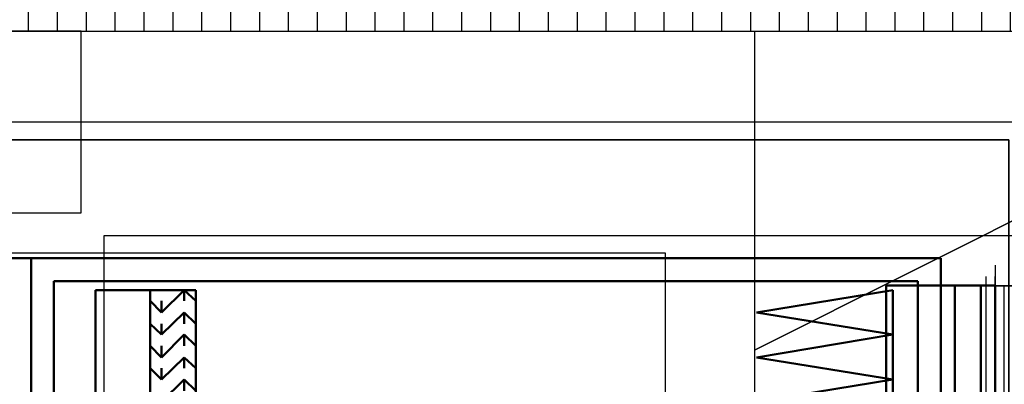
# Model space of a CAD drawing. Header units: centimetres. Extents: x -156440 to 298236, y -263599 to 81430.
# Tile 46 of 170: x 146089 to 148254, y -139809 to -139007. Entities that reach past the tile are written whole.
import ezdxf

# ---------------------------------------------------------------- set-up
doc = ezdxf.new("R2010")
doc.units = ezdxf.units.CM
doc.header["$LTSCALE"] = 50
for name, pattern in [('01-101 Went PP Poziom -2$0$Przekrój 3a-3a$0$HIDDEN', [9.525, 6.35, -3.175]), ('Kondygnacja -2$0$HIDDEN2', [4.7625, 3.175, -1.5875]), ('Kondygnacja -2$0$PHANTOM2', [31.75, 15.875, -3.175, 3.175, -3.175, 3.175, -3.175]), ('Osie rzutów$0$DASHDOT2', [12.7, 6.35, -3.175, 0, -3.175])]:
    doc.linetypes.add(name, pattern=pattern)
doc.layers.get('0').update_dxf_attribs({"color": 8})
for name, color, linetype in [('01-101 Went PP Poziom -2$0$L_Nawiew', 3, 'Continuous'), ('01-101 Went PP Poziom -2$0$L_text', 2, 'Continuous'), ('01-101 Went PP Poziom -2$0$L_Wywiew', 6, 'Continuous'), ('bgde_centrale wentylacyjne', 3, 'Continuous'), ('Kondygnacja -2$0$ARCH_INFO_OPISY_IST', 8, 'Continuous'), ('Kondygnacja -2$0$ARCH_KONSTR_POWYŻEJ RZUTU_IST', 8, 'Kondygnacja -2$0$HIDDEN2'), ('Kondygnacja -2$0$ARCH_ODWODNIENIE_IST', 8, 'Kondygnacja -2$0$PHANTOM2'), ('Kondygnacja -2$0$ARCH_WIDOK_IST', 8, 'Continuous'), ('Kondygnacja -2$0$ARCH_ŻELBET_IST', 9, 'Continuous'), ('Osie rzutów$0$ARCH_INFO_OSIE_IST', 8, 'Osie rzutów$0$DASHDOT2')]:
    doc.layers.add(name, color=color, linetype=linetype)
for name, color, linetype, lineweight in [('01-101 Went PP Poziom -2$0$L_urządzenia', 1, 'Continuous', 50), ('bgde_fundamenty pod urządzenia', 7, 'Continuous', 35), ('Kondygnacja -2$0$_SP KORYTA', 8, 'Continuous', 25)]:
    doc.layers.add(name, color=color, linetype=linetype, lineweight=lineweight)
doc.layers.get('01-101 Went PP Poziom -2$0$L_text').off()

# ---------------------------------------------------------------- blocks, each defined once
blk = doc.blocks.new('Osie rzutów')
at = {"layer": 'Osie rzutów$0$ARCH_INFO_OSIE_IST', "ltscale": 10}
blk.add_line((4436.24, 8000), (15156.54, 8000), dxfattribs=at)
blk = doc.blocks.new('Kondygnacja -2$0$konstukcja stropu -2')
at = {"layer": 'Kondygnacja -2$0$ARCH_KONSTR_POWYŻEJ RZUTU_IST', "ltscale": 10}
for p, q in [((6885, 7975), (7435, 7975)), ((6885, 7495), (6885, 7975))]:
    blk.add_line(p, q, dxfattribs=at)
blk = doc.blocks.new('*U491')
at = {"color": 0, "linetype": 'ByBlock', "lineweight": -2}
for p, q in [((-715, 815), (-714.5, 815)), ((-815, -785), (-815, 715))]:
    blk.add_line(p, q, dxfattribs=at)
at = {"linetype": 'Continuous', "lineweight": -2}
blk.add_line((-860, -805), (-859.5, -805), dxfattribs=at)
at = {"color": 0, "linetype": 'ByBlock', "lineweight": -2, "extrusion": (-5.80536e-13, -2.22045e-16, -1)}
blk.add_ellipse((-715, 715), major_axis=(0, 100), ratio=1, start_param=-1.570796, end_param=0, dxfattribs=at)
blk.add_ellipse((-715, 715), major_axis=(0, 100), ratio=1, start_param=-1.570796, end_param=0, dxfattribs=at)
at = {"layer": '01-101 Went PP Poziom -2$0$L_Nawiew', "linetype": '01-101 Went PP Poziom -2$0$Przekrój 3a-3a$0$HIDDEN', "lineweight": -3}
for p, q in [((-714.5, 815), (785, 815)), ((785, 815), (805, 815)), ((805, -685), (805, 815)), ((785.5, -685), (785, -685)), ((805, -685), (785.5, -685)), ((-815, -805), (-815, -785)), ((685, -785), (685, -805)), ((-815, -805), (685, -805))]:
    blk.add_line(p, q, dxfattribs=at)
blk.add_ellipse((785, -785), major_axis=(-100, 0), ratio=1, start_param=-1.570796, end_param=0, dxfattribs=at)
blk.add_ellipse((785, -785), major_axis=(-100, 0), ratio=1, start_param=-1.570796, end_param=0, dxfattribs=at)
blk = doc.blocks.new('*U490')
at = {"linetype": 'Continuous', "lineweight": -2}
for p, q in [((805, 815), (805, 860)), ((805, -685), (805, 815)), ((805, -730), (805, -685)), ((-860, -805), (-815, -805)), ((-815, -805), (685, -805)), ((685, -805), (730, -805))]:
    blk.add_line(p, q, dxfattribs=at)
at = {"color": 0, "linetype": 'ByBlock', "lineweight": -2}
for p, q in [((-715, 815), (785, 815)), ((785, 815), (805, 815)), ((-815, -785), (-815, 715)), ((805, -685), (785, -685)), ((-815, -805), (-815, -785)), ((685, -785), (685, -805))]:
    blk.add_line(p, q, dxfattribs=at)
at = {"color": 0, "linetype": 'ByBlock', "lineweight": -2, "extrusion": (-2.52435e-28, -2.22045e-16, -1)}
blk.add_ellipse((-715, 715), major_axis=(0, 100), ratio=1, start_param=-1.570796, end_param=0, dxfattribs=at)
blk.add_ellipse((-715, 715), major_axis=(0, 100), ratio=1, start_param=-1.570796, end_param=0, dxfattribs=at)
at = {"color": 0, "linetype": 'ByBlock', "lineweight": -2}
blk.add_ellipse((785, -785), major_axis=(-100, 0), ratio=1, start_param=-1.570796, end_param=0, dxfattribs=at)
blk.add_ellipse((785, -785), major_axis=(-100, 0), ratio=1, start_param=-1.570796, end_param=0, dxfattribs=at)
blk = doc.blocks.new('*U480')
at = {"color": 0, "linetype": 'ByBlock', "lineweight": -2}
for p, q in [((-770, 0, 20), (770, 0, 20)), ((-750, 0, -20), (750, 0, -20)), ((-750, 0, -20), (-750, 0)), ((750, 0), (750, 0, -20))]:
    blk.add_line(p, q, dxfattribs=at)
at = {"layer": '01-101 Went PP Poziom -2$0$L_Wywiew', "linetype": '01-101 Went PP Poziom -2$0$Przekrój 3a-3a$0$HIDDEN', "lineweight": -3}
for p, q in [((-770, 0), (-750, 0)), ((-750, 0), (750, 0)), ((750, 0), (770, 0))]:
    blk.add_line(p, q, dxfattribs=at)
blk = doc.blocks.new('01-101 Went PP Poziom -2$0$A$C2A135B09')
at = {"layer": '01-101 Went PP Poziom -2$0$L_urządzenia', "extrusion": (-1.22461e-16, -1, 0)}
for p, q in [((6778.95, 2970, -1017.5), (6868.95, 2970, -1017.5)), ((6778.95, 2970, -713.5), (6868.95, 2970, -713.5)), ((6778.95, 2970, -1005.5), (6868.95, 2970, -1005.5)), ((6868.95, 2970, -1017.5), (6868.95, 2808, -1017.5)), ((6868.95, 2970, -1005.5), (6868.95, 2970, -1017.5)), ((6868.95, 2970, -1017.5), (6921.45, 2970, -1017.5)), ((6868.95, 2808, -1005.5), (6868.95, 2970, -1005.5)), ((6868.95, 2970, -859.5), (6868.95, 2808, -859.5)), ((6868.95, 2970, -1005.5), (6868.95, 2970, -859.5)), ((6868.95, 2970, -859.5), (6921.45, 2970, -859.5)), ((6868.95, 2970, -1005.5), (6921.45, 2970, -1005.5)), ((6868.95, 2970, -1017.5), (6868.95, 2808, -1017.5)), ((6868.95, 2970, -1005.5), (6868.95, 2970, -1017.5)), ((6868.95, 2808, -1005.5), (6868.95, 2970, -1005.5)), ((6868.95, 2970, -713.5), (6868.95, 2808, -713.5)), ((6868.95, 2970, -1005.5), (6868.95, 2970, -713.5)), ((6868.95, 2808, -859.5), (6868.95, 2970, -859.5)), ((6868.95, 2970, -713.5), (6868.95, 2808, -713.5)), ((6868.95, 2970, -859.5), (6868.95, 2970, -713.5)), ((6868.95, 2970, -713.5), (7021.45, 2970, -713.5)), ((6868.95, 2970, -859.5), (7021.45, 2970, -859.5)), ((6921.45, 2970, -1017.5), (7068.95, 2970, -1017.5)), ((6921.45, 2970, -859.5), (7068.95, 2970, -859.5)), ((6921.45, 2970, -1005.5), (7068.95, 2970, -1005.5)), ((7021.45, 2970, -713.5), (7068.95, 2970, -713.5)), ((7021.45, 2970, -859.5), (7068.95, 2970, -859.5)), ((7068.95, 2970, -1017.5), (7068.95, 2808, -1017.5)), ((7068.95, 2970, -1005.5), (7068.95, 2970, -1017.5)), ((7068.95, 2808, -1005.5), (7068.95, 2970, -1005.5)), ((7068.95, 2970, -859.5), (7068.95, 2808, -859.5)), ((7068.95, 2970, -1005.5), (7068.95, 2970, -859.5)), ((7068.95, 2808, -859.5), (7068.95, 2970, -859.5)), ((7068.95, 2970, -713.5), (7068.95, 2808, -713.5)), ((7068.95, 2970, -859.5), (7068.95, 2970, -713.5)), ((6873.95, 2813, -1000.5), (6873.95, 2965, -1000.5)), ((6873.95, 2965, -864.5), (6873.95, 2813, -864.5)), ((6873.95, 2965, -1000.5), (6873.95, 2965, -864.5)), ((6873.95, 2965, -864.5), (6921.45, 2965, -864.5)), ((6873.95, 2965, -1000.5), (6921.45, 2965, -1000.5)), ((6873.95, 2813, -854.5), (6873.95, 2965, -854.5)), ((6873.95, 2965, -718.5), (6873.95, 2813, -718.5)), ((6873.95, 2965, -854.5), (6873.95, 2965, -718.5)), ((6873.95, 2965, -718.5), (7021.45, 2965, -718.5)), ((6873.95, 2965, -854.5), (7021.45, 2965, -854.5)), ((6921.45, 2965, -864.5), (7063.95, 2965, -864.5)), ((6921.45, 2965, -1000.5), (7063.95, 2965, -1000.5)), ((7021.45, 2965, -718.5), (7063.95, 2965, -718.5)), ((7021.45, 2965, -854.5), (7063.95, 2965, -854.5)), ((7056.95, 2964, -719), (7056.95, 2814, -719)), ((7056.95, 2964, -854), (7056.95, 2814, -854)), ((7056.95, 2964, -719), (7056.95, 2964, -854)), ((7068.95, 2964, -719), (7056.95, 2964, -719)), ((7056.95, 2964, -854), (7068.95, 2964, -854)), ((7063.95, 2813, -1000.5), (7063.95, 2965, -1000.5)), ((7063.95, 2965, -864.5), (7063.95, 2813, -864.5)), ((7063.95, 2965, -1000.5), (7063.95, 2965, -864.5)), ((7063.95, 2813, -854.5), (7063.95, 2965, -854.5)), ((7063.95, 2965, -718.5), (7063.95, 2813, -718.5)), ((7063.95, 2965, -854.5), (7063.95, 2965, -718.5)), ((7068.95, 2964, -865), (7068.95, 2814, -865)), ((7068.95, 2964, -1000), (7068.95, 2814, -1000)), ((7068.95, 2964, -865), (7068.95, 2964, -1000)), ((7080.95, 2964, -865), (7068.95, 2964, -865)), ((7068.95, 2964, -1000), (7080.95, 2964, -1000)), ((7068.95, 2964, -719), (7068.95, 2814, -719)), ((7068.95, 2964, -854), (7068.95, 2814, -854)), ((7068.95, 2964, -854), (7068.95, 2964, -719)), ((7068.95, 2964, -719), (7068.95, 2814, -719)), ((7068.95, 2964, -854), (7068.95, 2814, -854)), ((7068.95, 2964, -719), (7068.95, 2964, -854)), ((7080.95, 2964, -719), (7068.95, 2964, -719)), ((7068.95, 2964, -854), (7080.95, 2964, -854)), ((7072.05, 2964, -723.7), (7072.05, 2814, -723.7)), ((7072.05, 2964, -723.7), (7077.75, 2964, -729.4)), ((7072.05, 2964, -739.4), (7072.05, 2814, -739.4)), ((7072.05, 2964, -739.4), (7077.75, 2964, -733.7)), ((7072.05, 2964, -743.7), (7072.05, 2814, -743.7)), ((7072.05, 2964, -743.7), (7077.75, 2964, -749.4)), ((7072.05, 2964, -759.4), (7072.05, 2814, -759.4)), ((7072.05, 2964, -759.4), (7077.75, 2964, -753.7)), ((7072.05, 2964, -763.7), (7072.05, 2814, -763.7)), ((7072.05, 2964, -763.7), (7077.75, 2964, -769.4)), ((7072.05, 2964, -779.4), (7072.05, 2814, -779.4)), ((7072.05, 2964, -779.4), (7077.75, 2964, -773.7)), ((7072.05, 2964, -783.7), (7072.05, 2814, -783.7)), ((7072.05, 2964, -783.7), (7077.75, 2964, -789.4)), ((7072.05, 2964, -799.4), (7072.05, 2814, -799.4)), ((7072.05, 2964, -799.4), (7077.75, 2964, -793.7)), ((7072.05, 2964, -803.7), (7072.05, 2814, -803.7)), ((7072.05, 2964, -803.7), (7077.75, 2964, -809.4)), ((7072.05, 2964, -819.4), (7072.05, 2814, -819.4)), ((7072.05, 2964, -819.4), (7077.75, 2964, -813.7)), ((7072.05, 2964, -823.7), (7072.05, 2814, -823.7)), ((7072.05, 2964, -823.7), (7077.75, 2964, -829.4)), ((7072.05, 2964, -839.4), (7072.05, 2814, -839.4)), ((7072.05, 2964, -839.4), (7077.75, 2964, -833.7)), ((7072.05, 2964, -843.7), (7072.05, 2814, -843.7)), ((7072.05, 2964, -843.7), (7077.75, 2964, -849.4)), ((7077.75, 2964, -729.4), (7077.75, 2814, -729.4)), ((7077.75, 2964, -733.7), (7077.75, 2814, -733.7)), ((7077.75, 2964, -749.4), (7077.75, 2814, -749.4)), ((7077.75, 2964, -753.7), (7077.75, 2814, -753.7)), ((7077.75, 2964, -769.4), (7077.75, 2814, -769.4)), ((7077.75, 2964, -773.7), (7077.75, 2814, -773.7)), ((7077.75, 2964, -789.4), (7077.75, 2814, -789.4)), ((7077.75, 2964, -793.7), (7077.75, 2814, -793.7)), ((7077.75, 2964, -809.4), (7077.75, 2814, -809.4)), ((7077.75, 2964, -813.7), (7077.75, 2814, -813.7)), ((7077.75, 2964, -829.4), (7077.75, 2814, -829.4)), ((7077.75, 2964, -833.7), (7077.75, 2814, -833.7)), ((7077.75, 2964, -849.4), (7077.75, 2814, -849.4)), ((7080.95, 2964, -865), (7080.95, 2814, -865)), ((7080.95, 2964, -1000), (7080.95, 2814, -1000)), ((7080.95, 2964, -1000), (7080.95, 2964, -865)), ((7080.95, 2964, -719), (7080.95, 2814, -719)), ((7080.95, 2964, -854), (7080.95, 2814, -854)), ((7080.95, 2964, -854), (7080.95, 2964, -719)), ((6883.15, 2963, -866.5), (6883.15, 2815, -866.5)), ((6883.15, 2963, -998.5), (6883.15, 2815, -998.5)), ((6883.15, 2963, -866.5), (6883.15, 2963, -998.5)), ((6895.15, 2963, -866.5), (6883.15, 2963, -866.5)), ((6883.15, 2963, -998.5), (6895.15, 2963, -998.5)), ((6886.15, 2963, -932.5), (6892.15, 2963, -932.5)), ((6895.15, 2963, -866.5), (6895.15, 2815, -866.5)), ((6895.15, 2963, -998.5), (6895.15, 2815, -998.5)), ((6895.15, 2963, -866.5), (6895.15, 2963, -998.5)), ((6905.15, 2963, -866.5), (6895.15, 2963, -866.5)), ((6895.15, 2963, -998.5), (6905.15, 2963, -998.5)), ((6895.15, 2963, -866.5), (6895.15, 2815, -866.5)), ((6895.15, 2963, -998.5), (6895.15, 2815, -998.5)), ((6895.15, 2963, -998.5), (6895.15, 2963, -866.5)), ((6897.65, 2958.1, -866.5), (6902.65, 2963, -866.5)), ((6897.65, 2958.1, -998.5), (6902.65, 2963, -998.5)), ((6902.65, 2963, -998.5), (6902.65, 2960.6, -866.5)), ((6902.65, 2963, -866.5), (6905.15, 2960.6, -866.5)), ((6902.65, 2963, -998.5), (6905.15, 2960.6, -998.5)), ((6905.15, 2963, -866.5), (6905.15, 2815, -866.5)), ((6905.15, 2963, -998.5), (6905.15, 2815, -998.5)), ((6905.15, 2963, -998.5), (6905.15, 2963, -866.5)), ((7058.45, 2963, -720.5), (7028.45, 2958.1, -720.5)), ((7058.45, 2963, -852.5), (7028.45, 2958.1, -852.5)), ((7058.45, 2963, -852.5), (7058.45, 2963, -720.5)), ((7058.45, 2963, -720.5), (7058.45, 2953.2, -720.5)), ((7058.45, 2963, -852.5), (7058.45, 2953.2, -852.5)), ((6895.15, 2960.6, -998.5), (6895.15, 2960.6, -866.5)), ((6895.15, 2960.6, -866.5), (6897.65, 2958.1, -866.5)), ((6895.15, 2960.6, -998.5), (6897.65, 2958.1, -998.5)), ((6897.65, 2958.1, -998.5), (6897.65, 2960.6, -866.5)), ((6905.15, 2960.6, -998.5), (6905.15, 2960.6, -866.5)), ((6897.65, 2953.2, -866.5), (6902.65, 2958.1, -866.5)), ((6897.65, 2953.2, -998.5), (6902.65, 2958.1, -998.5)), ((6902.65, 2958.1, -998.5), (6902.65, 2955.6, -866.5)), ((6902.65, 2958.1, -866.5), (6905.15, 2955.6, -866.5)), ((6902.65, 2958.1, -998.5), (6905.15, 2955.6, -998.5)), ((7028.45, 2958.1, -852.5), (7028.45, 2958.1, -720.5)), ((7058.45, 2953.2, -720.5), (7028.45, 2958.1, -720.5)), ((7058.45, 2953.2, -852.5), (7028.45, 2958.1, -852.5)), ((6895.15, 2955.6, -998.5), (6895.15, 2955.6, -866.5)), ((6895.15, 2955.6, -866.5), (6897.65, 2953.2, -866.5)), ((6895.15, 2955.6, -998.5), (6897.65, 2953.2, -998.5)), ((6897.65, 2953.2, -998.5), (6897.65, 2955.6, -866.5)), ((6905.15, 2955.6, -998.5), (6905.15, 2955.6, -866.5)), ((6897.65, 2948.2, -866.5), (6902.65, 2953.2, -866.5)), ((6897.65, 2948.2, -998.5), (6902.65, 2953.2, -998.5)), ((6902.65, 2953.2, -998.5), (6902.65, 2950.7, -866.5)), ((6902.65, 2953.2, -866.5), (6905.15, 2950.7, -866.5)), ((6902.65, 2953.2, -998.5), (6905.15, 2950.7, -998.5)), ((7058.45, 2953.2, -720.5), (7028.45, 2948.2, -720.5)), ((7058.45, 2953.2, -852.5), (7028.45, 2948.2, -852.5)), ((7058.45, 2953.2, -852.5), (7058.45, 2953.2, -720.5)), ((7058.45, 2953.2, -720.5), (7058.45, 2943.3, -720.5)), ((7058.45, 2953.2, -852.5), (7058.45, 2943.3, -852.5)), ((7058.45, 2953.2, -852.5), (7058.45, 2953.2, -720.5)), ((6895.15, 2950.7, -998.5), (6895.15, 2950.7, -866.5)), ((6895.15, 2950.7, -866.5), (6897.65, 2948.2, -866.5)), ((6895.15, 2950.7, -998.5), (6897.65, 2948.2, -998.5)), ((6897.65, 2948.2, -998.5), (6897.65, 2950.7, -866.5)), ((6905.15, 2950.7, -998.5), (6905.15, 2950.7, -866.5)), ((6897.65, 2943.3, -866.5), (6902.65, 2948.2, -866.5)), ((6897.65, 2943.3, -998.5), (6902.65, 2948.2, -998.5)), ((6902.65, 2948.2, -998.5), (6902.65, 2945.8, -866.5)), ((6902.65, 2948.2, -866.5), (6905.15, 2945.8, -866.5)), ((6902.65, 2948.2, -998.5), (6905.15, 2945.8, -998.5)), ((7028.45, 2948.2, -852.5), (7028.45, 2948.2, -720.5)), ((7058.45, 2943.3, -720.5), (7028.45, 2948.2, -720.5)), ((7058.45, 2943.3, -852.5), (7028.45, 2948.2, -852.5)), ((6895.15, 2945.8, -998.5), (6895.15, 2945.8, -866.5)), ((6895.15, 2945.8, -866.5), (6897.65, 2943.3, -866.5)), ((6895.15, 2945.8, -998.5), (6897.65, 2943.3, -998.5)), ((6897.65, 2943.3, -998.5), (6897.65, 2945.8, -866.5)), ((6905.15, 2945.8, -998.5), (6905.15, 2945.8, -866.5)), ((6897.65, 2938.4, -866.5), (6902.65, 2943.3, -866.5)), ((6897.65, 2938.4, -998.5), (6902.65, 2943.3, -998.5)), ((6902.65, 2943.3, -998.5), (6902.65, 2940.8, -866.5)), ((6902.65, 2943.3, -866.5), (6905.15, 2940.8, -866.5)), ((6902.65, 2943.3, -998.5), (6905.15, 2940.8, -998.5)), ((7058.45, 2943.3, -720.5), (7028.45, 2938.4, -720.5)), ((7058.45, 2943.3, -852.5), (7028.45, 2938.4, -852.5)), ((7058.45, 2943.3, -852.5), (7058.45, 2943.3, -720.5)), ((7058.45, 2943.3, -720.5), (7058.45, 2933.4, -720.5)), ((7058.45, 2943.3, -852.5), (7058.45, 2933.4, -852.5)), ((7058.45, 2943.3, -852.5), (7058.45, 2943.3, -720.5))]:
    blk.add_line(p, q, dxfattribs=at)

msp = doc.modelspace()

# ---------------------------------------------------------------- hatches: boundary and pattern name
at = {"layer": 'Kondygnacja -2$0$ARCH_ODWODNIENIE_IST'}
h = msp.add_hatch(dxfattribs=at)
h.set_pattern_fill('ANSI31', color=256, scale=20, angle=45, style=0)
h.set_pattern_definition([(90, (1103688.42, 51113.93), (-63.5, 1e-14), [])])
h.paths.add_polyline_path([(141494.241, -139031.769), (158104.241, -139031.769), (158104.241, -138711.769), (141494.241, -138711.769)])

# ---------------------------------------------------------------- linework, layer by layer
at = {"layer": 'bgde_centrale wentylacyjne'}
msp.add_lwpolyline([(142318.779, -141260.769), (147508.779, -141260.769), (147508.779, -139520.769), (142318.779, -139520.769)], close=True, dxfattribs=at)
at = {"layer": 'bgde_fundamenty pod urządzenia', "elevation": -25489.999}
msp.add_lwpolyline([(148263.645, -139271.445), (141863.578, -139271.445), (141863.578, -141411.445), (148263.645, -141411.445)], close=True, dxfattribs=at)
at = {"layer": 'Kondygnacja -2$0$ARCH_INFO_OPISY_IST', "elevation": -3480}
msp.add_lwpolyline([(149104.241, -141031.769), (149104.241, -139031.769), (147704.241, -139733.91), (149104.241, -139031.769), (150504.241, -139733.91)], dxfattribs=at)
at = {"layer": 'Kondygnacja -2$0$ARCH_WIDOK_IST'}
msp.add_line((147704.241, -139031.769, -3480), (147704.241, -141031.769, -3480), dxfattribs=at)
at = {"layer": 'Kondygnacja -2$0$ARCH_WIDOK_IST', "elevation": -3480}
msp.add_lwpolyline([(141494.241, -139031.769), (158104.241, -139031.769), (158104.241, -138711.769), (141494.241, -138711.769)], close=True, dxfattribs=at)
at = {"layer": 'Kondygnacja -2$0$ARCH_ŻELBET_IST', "ltscale": 4, "elevation": -3480}
msp.add_lwpolyline([(145824.241, -139431.769), (146224.241, -139431.769), (146224.241, -139031.769), (145824.241, -139031.769)], close=True, dxfattribs=at)

# ---------------------------------------------------------------- block references
at = {"layer": '01-101 Went PP Poziom -2$0$L_Nawiew', "linetype": 'Continuous', "rotation": 270}
msp.add_blockref('*U491', (149038.528, -140406.769, -9480), dxfattribs=at)
at = {"layer": '01-101 Went PP Poziom -2$0$L_text', "xscale": 10, "yscale": 10, "zscale": 10}
msp.add_blockref('01-101 Went PP Poziom -2$0$A$C2A135B09', (77424.241, -169231.769), dxfattribs=at)
at = {"layer": '01-101 Went PP Poziom -2$0$L_Wywiew', "linetype": 'Continuous', "rotation": 270}
msp.add_blockref('*U490', (149038.528, -140407.24, -8020), dxfattribs=at)
at = {"layer": '01-101 Went PP Poziom -2$0$L_Wywiew', "linetype": 'Continuous', "extrusion": (-1, 2.22045e-16, -2.22045e-16), "rotation": 180}
msp.add_blockref('*U480', (140341.769, -8020, -148233.528), dxfattribs=at)
at = {"layer": 'Kondygnacja -2$0$_SP KORYTA', "xscale": 10, "yscale": 10, "zscale": 10}
msp.add_blockref('Kondygnacja -2$0$konstukcja stropu -2', (77424.241, -219231.769, -3480), dxfattribs=at)
at = {"layer": 'Osie rzutów$0$ARCH_INFO_OSIE_IST', "xscale": 10, "yscale": 10, "zscale": 10}
msp.add_blockref('Osie rzutów', (77424.241, -219231.769), dxfattribs=at)

doc.saveas('drawing.dxf')
